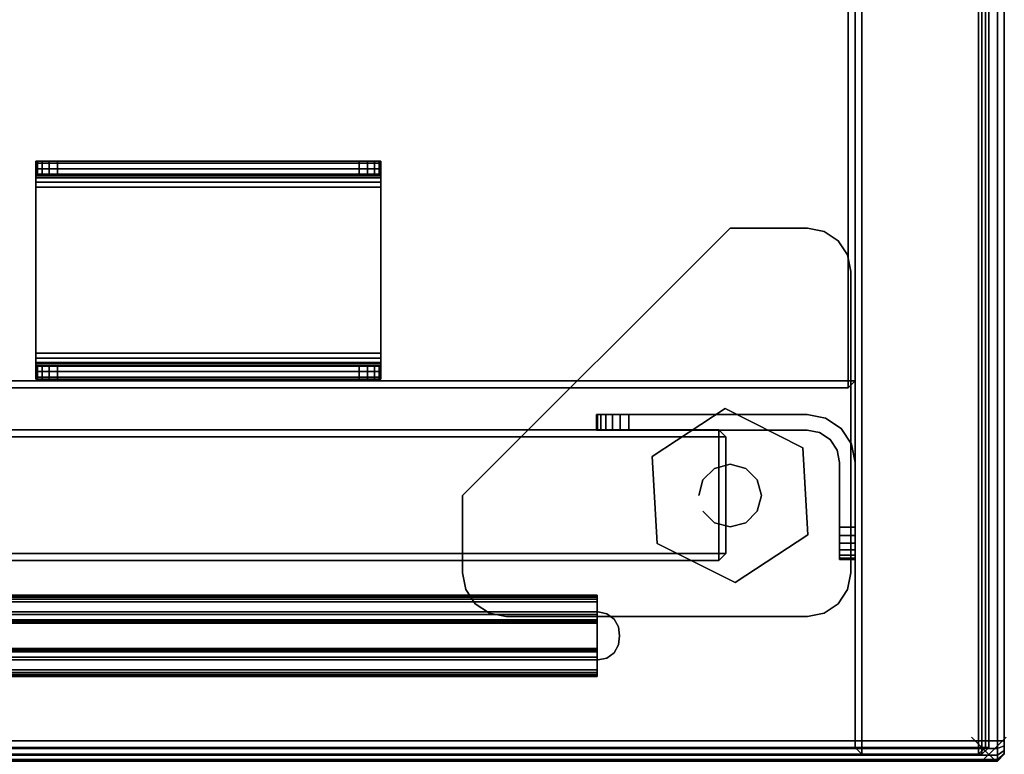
# Model space of a CAD drawing. Header units: inches. Extents: x -28 to 347, y 450 to 546.
# Tile 27 of 30: x 341.12 to 346.83, y 522.01 to 526.27. Entities that reach past the tile are written whole.
import ezdxf
from ezdxf.enums import TextEntityAlignment as Align

# ---------------------------------------------------------------- set-up
doc = ezdxf.new("R2010")
doc.units = ezdxf.units.IN
doc.header["$MEASUREMENT"] = 0
doc.header["$PDMODE"] = 3
doc.header["$PDSIZE"] = 0.1
for name, color, linetype in [('A-FURN-3-BE_HOLD-CRED-BOTTOM-WOOD-HORIZONTAL', 33, 'Continuous'), ('A-FURN-3-BE_HOLD-CRED-BOTTOM-WOOD-TRIM-HORIZONTAL', 37, 'Continuous'), ('A-FURN-3-BE_HOLD-CRED-BOTTOM-WOOD-TRIM-VERTICAL', 37, 'Continuous'), ('A-FURN-3-BE_HOLD-CRED-DOOR-HARDWARE', 8, 'Continuous'), ('A-FURN-3-BE_HOLD-CRED-DOOR-SLIDE', 253, 'Continuous'), ('A-FURN-3-BE_HOLD-CRED-DOOR-WOOD-TRIM-HORIZONTAL', 37, 'Continuous'), ('A-FURN-3-BE_HOLD-CRED-DOOR-WOOD-TRIM-VERTICAL', 37, 'Continuous'), ('A-FURN-3-BE_HOLD-CRED-DOOR-WOOD-VERTICAL', 33, 'Continuous'), ('A-FURN-3-BE_HOLD-CRED-SIDE-WOOD-TRIM-HORIZONTAL', 37, 'Continuous'), ('A-FURN-3-BE_HOLD-CRED-SIDE-WOOD-TRIM-VERTICAL', 37, 'Continuous'), ('A-FURN-3-BE_HOLD-CRED-SIDE-WOOD-VERTICAL', 33, 'Continuous'), ('A-FURN-3-BE_HOLD-CRED-SUPPORT-GLIDE-METAL', 251, 'Continuous'), ('A-FURN-3-BE_HOLD-CRED-SUPPORT-PLASTIC', 251, 'Continuous'), ('A-FURN-3-BE_HOLD-CRED-TOP-FALSE', 251, 'Continuous'), ('A-FURN-3-BE_HOLD-STOR-TOP-WOOD-HORIZONTAL', 33, 'Continuous'), ('A-FURN-3-BE_HOLD-STOR-TOP-WOOD-TRIM-HORIZONTAL', 37, 'Continuous'), ('A-FURN-3-BE_HOLD-STOR-TOP-WOOD-TRIM-VERTICAL', 37, 'Continuous'), ('A-FURN-3-NODE', 7, 'Continuous'), ('A-FURN-HAWORTH-ATT', 7, 'Continuous')]:
    doc.layers.add(name, color=color, linetype=linetype)

# ---------------------------------------------------------------- blocks, each defined once
blk = doc.blocks.new('BMBL-24A8-JYJYS-1HG-3D-3')
at = {"layer": 'A-FURN-3-BE_HOLD-STOR-TOP-WOOD-HORIZONTAL'}
for points in [[(0.04, -0.1181, 22.53), (0.04, -23.5619, 22.53), (107.93, -23.5619, 22.53), (107.93, -0.1181, 22.53)], [(107.93, -0.1181, 21.35), (107.93, -23.5619, 21.35), (0.04, -23.5619, 21.35), (0.04, -0.1181, 21.35)]]:
    blk.add_3dface(points, dxfattribs=at)
at = {"layer": 'A-FURN-3-BE_HOLD-STOR-TOP-WOOD-TRIM-VERTICAL'}
for points in [[(107.93, -23.5619, 22.53), (107.97, -23.5619, 22.49), (107.97, -0.1181, 22.49), (107.93, -0.1181, 22.53)], [(107.97, -23.5619, 21.39), (107.93, -23.5619, 21.35), (107.93, -0.1181, 21.35), (107.97, -0.1181, 21.39)]]:
    blk.add_3dface(points, dxfattribs=at)
at = {"layer": 'A-FURN-3-BE_HOLD-STOR-TOP-WOOD-TRIM-VERTICAL', "invisible_edges": 5}
blk.add_3dface([(107.97, -23.5619, 22.49), (107.97, -23.5619, 21.39), (107.97, -0.1181, 21.39), (107.97, -0.1181, 22.49)], dxfattribs=at)
at = {"layer": 'A-FURN-HAWORTH-ATT', "flags": 1}
for tag, p in [('HAWMC', (0, -0.0001)), ('HAWPN', (0, -0.1667)), ('HAWSN', (0, -0.3334))]:
    blk.add_attdef(tag, text='', height=0.1, dxfattribs=at).set_placement(p, align=Align.TOP_CENTER)
at = {"layer": 'A-FURN-3-BE_HOLD-STOR-TOP-WOOD-TRIM-HORIZONTAL'}
mesh = blk.add_polymesh((4, 10), dxfattribs=at)
for k, corner in enumerate([(0, -23.5619, 22.49), (0, -23.5918, 22.4841), (0, -23.6171, 22.4671), (0, -23.6341, 22.4418), (0, -23.64, 22.4119), (0, -23.64, 21.4681), (0, -23.6341, 21.4382), (0, -23.6171, 21.4129), (0, -23.5918, 21.3959), (0, -23.5619, 21.39), (0.04, -23.5619, 22.53), (0.04, -23.6071, 22.521), (0.04, -23.6454, 22.4954), (0.04, -23.671, 22.4571), (0.04, -23.68, 22.4119), (0.04, -23.68, 21.4681), (0.04, -23.671, 21.4229), (0.04, -23.6454, 21.3846), (0.04, -23.6071, 21.359), (0.04, -23.5619, 21.35), (107.93, -23.5619, 22.53), (107.93, -23.6071, 22.521), (107.93, -23.6454, 22.4954), (107.93, -23.671, 22.4571), (107.93, -23.68, 22.4119), (107.93, -23.68, 21.4681), (107.93, -23.671, 21.4229), (107.93, -23.6454, 21.3846), (107.93, -23.6071, 21.359), (107.93, -23.5619, 21.35), (107.97, -23.5619, 22.49), (107.97, -23.5918, 22.4841), (107.97, -23.6171, 22.4671), (107.97, -23.6341, 22.4418), (107.97, -23.64, 22.4119), (107.97, -23.64, 21.4681), (107.97, -23.6341, 21.4382), (107.97, -23.6171, 21.4129), (107.97, -23.5918, 21.3959), (107.97, -23.5619, 21.39)]):
    mesh.set_mesh_vertex(divmod(k, 10), corner)
blk = doc.blocks.new('BCSR-2436-TTNPGNSNYR-WITH-GLIDES-3D-3')
at = {"layer": 'A-FURN-3-BE_HOLD-CRED-BOTTOM-WOOD-HORIZONTAL'}
for points, invisible_edges in [([(35.92, -0.04, 1.34), (0.04, -0.04, 1.34), (2.2657, -22.8138, 1.3459), (33.6943, -22.8138, 1.3459)], 10), ([(35.92, -0.04, 0.59), (35.92, -23.6, 0.59), (0.04, -23.6, 0.59), (0.04, -0.04, 0.59)], 10), ([(35.92, -0.04, 1.34), (33.6943, -22.8138, 1.3459), (33.7454, -22.8248, 1.3459), (35.92, -0.04, 1.34)], 5), ([(35.92, -0.04, 1.34), (33.7454, -22.8248, 1.3459), (33.7876, -22.8557, 1.3459), (35.92, -0.04, 1.34)], 5), ([(35.92, -0.04, 1.34), (33.7876, -22.8557, 1.3459), (33.8135, -22.9013, 1.3459), (35.92, -23.6, 1.34)], 5), ([(35.92, -23.6, 1.34), (35.92, -23.6, 1.34), (33.8135, -22.9013, 1.3459), (33.8184, -22.9534, 1.3459)], 10), ([(35.92, -23.6, 1.34), (35.92, -23.6, 1.34), (33.8135, -23.0055, 1.3459), (33.7876, -23.051, 1.3459)], 10), ([(35.92, -23.6, 1.34), (35.92, -23.6, 1.34), (33.8184, -22.9534, 1.3459), (33.8135, -23.0055, 1.3459)], 10), ([(33.7876, -23.051, 1.3459), (33.7876, -23.051, 1.3459), (33.7454, -23.082, 1.3459), (35.92, -23.6, 1.34)], 12), ([(0.04, -23.6, 1.34), (35.92, -23.6, 1.34), (33.6943, -23.093, 1.3459), (2.2657, -23.093, 1.3459)], 10), ([(33.7454, -23.082, 1.3459), (33.7454, -23.082, 1.3459), (33.6943, -23.093, 1.3459), (35.92, -23.6, 1.34)], 12)]:
    blk.add_3dface(points, dxfattribs=dict(at, invisible_edges=invisible_edges))
at = {"layer": 'A-FURN-3-BE_HOLD-CRED-BOTTOM-WOOD-TRIM-HORIZONTAL'}
for points in [[(0.04, -23.64, 0.63), (0.04, -23.6, 0.59), (35.92, -23.6, 0.59), (35.92, -23.64, 0.63)], [(0.04, -23.6, 1.34), (0.04, -23.64, 1.3), (35.92, -23.64, 1.3), (35.92, -23.6, 1.34)], [(35.92, -23.64, 0.63), (35.92, -23.64, 1.3), (0.04, -23.64, 1.3), (0.04, -23.64, 0.63)]]:
    blk.add_3dface(points, dxfattribs=at)
at = {"layer": 'A-FURN-3-BE_HOLD-CRED-BOTTOM-WOOD-TRIM-VERTICAL'}
for points in [[(35.92, -23.6, 1.34), (35.96, -23.6, 1.3), (35.96, -0.04, 1.3), (35.92, -0.04, 1.34)], [(35.92, -0.04, 0.59), (35.96, -0.04, 0.63), (35.96, -23.6, 0.63), (35.92, -23.6, 0.59)], [(35.96, -0.04, 0.63), (35.96, -0.04, 1.3), (35.96, -23.6, 1.3), (35.96, -23.6, 0.63)], [(35.96, -23.6, 1.3), (35.92, -23.64, 1.3), (35.92, -23.64, 0.63), (35.96, -23.6, 0.63)], [(35.92, -23.6, 1.34), (35.92, -23.6, 1.34), (35.92, -23.64, 1.3), (35.96, -23.6, 1.3)], [(35.92, -23.64, 0.63), (35.92, -23.64, 0.63), (35.92, -23.6, 0.59), (35.96, -23.6, 0.63)]]:
    blk.add_3dface(points, dxfattribs=at)
at = {"layer": 'A-FURN-3-BE_HOLD-CRED-DOOR-HARDWARE'}
for points, invisible_edges in [([(32.4344, -20.202, 27.3068), (30.4344, -20.202, 27.3068), (30.4439, -20.202, 27.3546), (32.4249, -20.202, 27.3546)], 5), ([(30.4344, -20.202, 26.9562), (30.4344, -20.202, 27.3068), (32.4344, -20.202, 27.3068), (32.4344, -20.202, 26.9562)], 2), ([(30.4344, -20.2133, 26.899), (30.4344, -20.2824, 26.9276), (30.4344, -20.2767, 26.9562), (30.4344, -20.202, 26.9562)], 5), ([(30.4344, -20.2767, 27.3068), (30.4344, -20.202, 27.3068), (30.4344, -20.202, 26.9562), (30.4344, -20.2767, 26.9562)], 4), ([(30.471, -20.202, 27.3952), (32.3978, -20.202, 27.3952), (32.4249, -20.202, 27.3546), (30.4439, -20.202, 27.3546)], 5), ([(32.3978, -20.202, 27.3952), (30.471, -20.202, 27.3952), (30.5116, -20.202, 27.4223), (32.3572, -20.202, 27.4223)], 5), ([(30.5594, -20.202, 27.4318), (32.3094, -20.202, 27.4318), (32.3572, -20.202, 27.4223), (30.5116, -20.202, 27.4223)], 4), ([(32.4344, -20.2133, 26.899), (32.4344, -20.202, 26.9562), (32.4344, -20.2767, 26.9562), (32.4344, -20.2824, 26.9276)], 10), ([(32.4344, -20.2767, 27.3068), (32.4344, -20.2767, 26.9562), (32.4344, -20.202, 26.9562), (32.4344, -20.202, 27.3068)], 2), ([(30.4344, -20.2133, 26.899), (30.4344, -20.2457, 26.8506), (30.4344, -20.2986, 26.9034), (30.4344, -20.2824, 26.9276)], 10), ([(30.4344, -20.2457, 26.8506), (30.4344, -20.2942, 26.8182), (30.4344, -20.3228, 26.8872), (30.4344, -20.2986, 26.9034)], 10), ([(32.4344, -20.2133, 26.899), (32.4344, -20.2824, 26.9276), (32.4344, -20.2986, 26.9034), (32.4344, -20.2457, 26.8506)], 5), ([(32.4344, -20.2457, 26.8506), (32.4344, -20.2986, 26.9034), (32.4344, -20.3228, 26.8872), (32.4344, -20.2942, 26.8182)], 5), ([(32.4344, -20.2767, 27.3068), (32.4249, -20.2767, 27.3546), (30.4439, -20.2767, 27.3546), (30.4344, -20.2767, 27.3068)], 10), ([(32.4344, -20.2767, 26.9562), (32.4344, -20.2767, 27.3068), (30.4344, -20.2767, 27.3068), (30.4344, -20.2767, 26.9562)], 2), ([(30.4344, -20.2942, 26.8182), (30.4344, -20.3514, 26.8068), (30.4344, -20.3514, 26.8815), (30.4344, -20.3228, 26.8872)], 10), ([(30.471, -20.2767, 27.3952), (30.4439, -20.2767, 27.3546), (32.4249, -20.2767, 27.3546), (32.3978, -20.2767, 27.3952)], 10), ([(32.3978, -20.2767, 27.3952), (32.3572, -20.2767, 27.4223), (30.5116, -20.2767, 27.4223), (30.471, -20.2767, 27.3952)], 10), ([(30.5594, -20.2767, 27.4318), (30.5116, -20.2767, 27.4223), (32.3572, -20.2767, 27.4223), (32.3094, -20.2767, 27.4318)], 2), ([(32.4344, -20.2942, 26.8182), (32.4344, -20.3228, 26.8872), (32.4344, -20.3514, 26.8815), (32.4344, -20.3514, 26.8068)], 5), ([(30.4344, -20.3514, 26.8815), (30.4344, -20.3514, 26.8068), (30.4344, -21.3148, 26.8068), (30.4344, -21.3148, 26.8815)], 5), ([(32.4344, -20.3514, 26.8815), (32.4344, -21.3148, 26.8815), (32.4344, -21.3148, 26.8068), (32.4344, -20.3514, 26.8068)], 10), ([(30.4344, -21.3719, 26.8701), (30.4344, -21.3148, 26.8815), (30.4344, -21.3148, 26.8068), (30.4344, -21.3434, 26.8011)], 10), ([(30.4344, -21.4204, 26.8377), (30.4344, -21.3719, 26.8701), (30.4344, -21.3434, 26.8011), (30.4344, -21.3676, 26.7849)], 10), ([(32.4344, -21.3719, 26.8701), (32.4344, -21.3434, 26.8011), (32.4344, -21.3148, 26.8068), (32.4344, -21.3148, 26.8815)], 5), ([(32.4344, -21.4204, 26.8377), (32.4344, -21.3676, 26.7849), (32.4344, -21.3434, 26.8011), (32.4344, -21.3719, 26.8701)], 5), ([(30.4344, -21.4528, 26.7893), (30.4344, -21.4204, 26.8377), (30.4344, -21.3676, 26.7849), (30.4344, -21.3838, 26.7607)], 10), ([(30.4344, -21.4528, 26.7893), (30.4344, -21.3838, 26.7607), (30.4344, -21.3895, 26.7321), (30.4344, -21.4642, 26.7321)], 5), ([(30.4344, -21.3895, 25.9318), (32.4344, -21.3895, 25.9318), (32.4249, -21.3895, 25.884), (30.4439, -21.3895, 25.884)], 5), ([(30.4344, -21.3895, 26.7321), (32.4344, -21.3895, 26.7321), (32.4344, -21.3895, 25.9318), (30.4344, -21.3895, 25.9318)], 4), ([(30.4344, -21.4642, 26.7321), (30.4344, -21.3895, 26.7321), (30.4344, -21.3895, 25.9318), (30.4344, -21.4642, 25.9318)], 1), ([(32.3978, -21.3895, 25.8434), (30.471, -21.3895, 25.8434), (30.4439, -21.3895, 25.884), (32.4249, -21.3895, 25.884)], 5), ([(30.471, -21.3895, 25.8434), (32.3978, -21.3895, 25.8434), (32.3572, -21.3895, 25.8163), (30.5116, -21.3895, 25.8163)], 5), ([(32.3094, -21.3895, 25.8068), (30.5594, -21.3895, 25.8068), (30.5116, -21.3895, 25.8163), (32.3572, -21.3895, 25.8163)], 4), ([(32.4344, -21.4528, 26.7893), (32.4344, -21.3838, 26.7607), (32.4344, -21.3676, 26.7849), (32.4344, -21.4204, 26.8377)], 5), ([(32.4344, -21.4528, 26.7893), (32.4344, -21.4642, 26.7321), (32.4344, -21.3895, 26.7321), (32.4344, -21.3838, 26.7607)], 10), ([(32.4344, -21.4642, 26.7321), (32.4344, -21.4642, 25.9318), (32.4344, -21.3895, 25.9318), (32.4344, -21.3895, 26.7321)], 8), ([(32.4344, -21.4642, 25.9318), (32.4344, -21.4642, 26.7321), (30.4344, -21.4642, 26.7321), (30.4344, -21.4642, 25.9318)], 8), ([(30.4344, -21.4642, 25.9318), (30.4439, -21.4642, 25.884), (32.4249, -21.4642, 25.884), (32.4344, -21.4642, 25.9318)], 10), ([(32.3978, -21.4642, 25.8434), (32.4249, -21.4642, 25.884), (30.4439, -21.4642, 25.884), (30.471, -21.4642, 25.8434)], 10), ([(30.471, -21.4642, 25.8434), (30.5116, -21.4642, 25.8163), (32.3572, -21.4642, 25.8163), (32.3978, -21.4642, 25.8434)], 10), ([(32.3094, -21.4642, 25.8068), (32.3572, -21.4642, 25.8163), (30.5116, -21.4642, 25.8163), (30.5594, -21.4642, 25.8068)], 2), ([(34.9069, -21.67, 27.645), (33.6844, -21.67, 27.4575), (33.6844, -21.76, 27.4575), (34.9069, -21.76, 27.645)], 13), ([(34.9069, -21.67, 1.5501), (33.6844, -21.67, 1.7376), (33.6844, -21.67, 27.4575), (34.9069, -21.67, 27.645)], 5), ([(34.9069, -21.67, 27.645), (33.6844, -21.67, 27.4575), (33.6908, -21.67, 27.5061), (33.7095, -21.67, 27.5513)], 9), ([(34.9069, -21.76, 1.5501), (33.6844, -21.76, 1.7376), (33.6844, -21.67, 1.7376), (34.9069, -21.67, 1.5501)], 13), ([(33.7095, -21.67, 1.6439), (33.6908, -21.67, 1.6891), (33.6844, -21.67, 1.7376), (34.9069, -21.67, 1.5501)], 12), ([(34.9069, -21.67, 27.645), (33.7782, -21.67, 27.6199), (33.7393, -21.67, 27.5901), (33.7095, -21.67, 27.5513)], 9), ([(33.7095, -21.67, 1.6439), (33.7393, -21.67, 1.605), (33.7782, -21.67, 1.5752), (34.9069, -21.67, 1.5501)], 12), ([(34.9069, -21.67, 27.645), (33.7782, -21.67, 27.6199), (33.8234, -21.67, 27.6387), (33.8719, -21.67, 27.645)], 1), ([(33.8719, -21.67, 1.5501), (33.8234, -21.67, 1.5565), (33.7782, -21.67, 1.5752), (34.9069, -21.67, 1.5501)], 4), ([(34.9069, -21.76, 27.645), (34.9069, -21.67, 27.645), (33.8719, -21.67, 27.645), (33.8719, -21.76, 27.645)], 1), ([(34.9069, -21.76, 1.5501), (33.8719, -21.76, 1.5501), (33.8719, -21.67, 1.5501), (34.9069, -21.67, 1.5501)], 8), ([(34.9787, -21.7743, 27.645), (35.0131, -21.6911, 27.645), (34.9069, -21.67, 27.645), (34.9069, -21.76, 27.645)], 5), ([(34.9069, -21.76, 1.5501), (34.9069, -21.67, 1.5501), (35.0131, -21.6911, 1.5501), (34.9787, -21.7743, 1.5501)], 5), ([(35.0395, -21.8149, 27.645), (35.1031, -21.7513, 27.645), (35.0131, -21.6911, 27.645), (34.9787, -21.7743, 27.645)], 5), ([(34.9787, -21.7743, 1.5501), (35.0131, -21.6911, 1.5501), (35.1031, -21.7513, 1.5501), (35.0395, -21.8149, 1.5501)], 5), ([(35.0801, -21.8757, 27.645), (35.1633, -21.8413, 27.645), (35.1031, -21.7513, 27.645), (35.0395, -21.8149, 27.645)], 5), ([(35.0395, -21.8149, 1.5501), (35.1031, -21.7513, 1.5501), (35.1633, -21.8413, 1.5501), (35.0801, -21.8757, 1.5501)], 5), ([(34.9069, -21.76, 27.645), (33.7095, -21.76, 27.5513), (33.6908, -21.76, 27.5061), (33.6844, -21.76, 27.4575)], 9), ([(34.9069, -21.76, 27.645), (33.6844, -21.76, 27.4575), (33.6844, -21.76, 1.7376), (34.9069, -21.76, 1.5501)], 5), ([(33.6844, -21.76, 1.7376), (33.6908, -21.76, 1.6891), (33.7095, -21.76, 1.6439), (34.9069, -21.76, 1.5501)], 12), ([(34.9069, -21.76, 27.645), (33.7782, -21.76, 27.6199), (33.7393, -21.76, 27.5901), (33.7095, -21.76, 27.5513)], 9), ([(33.7095, -21.76, 1.6439), (33.7393, -21.76, 1.605), (33.7782, -21.76, 1.5752), (34.9069, -21.76, 1.5501)], 12), ([(34.9069, -21.76, 27.645), (33.8719, -21.76, 27.645), (33.8234, -21.76, 27.6387), (33.7782, -21.76, 27.6199)], 8), ([(33.7782, -21.76, 1.5752), (33.8234, -21.76, 1.5565), (33.8719, -21.76, 1.5501), (34.9069, -21.76, 1.5501)], 8), ([(35.0944, -21.9475, 27.645), (35.1844, -21.9475, 27.645), (35.1633, -21.8413, 27.645), (35.0801, -21.8757, 27.645)], 5), ([(35.0801, -21.8757, 1.5501), (35.1633, -21.8413, 1.5501), (35.1844, -21.9475, 1.5501), (35.0944, -21.9475, 1.5501)], 5), ([(35.0944, -22.51, 27.4575), (35.1844, -22.51, 27.4575), (35.1844, -21.9475, 27.645), (35.0944, -21.9475, 27.645)], 14), ([(35.0944, -21.9475, 1.5501), (35.0944, -22.51, 1.7376), (35.0944, -22.51, 27.4575), (35.0944, -21.9475, 27.645)], 5), ([(35.0944, -22.51, 27.4575), (35.0944, -22.5036, 27.5061), (35.0944, -22.4849, 27.5513), (35.0944, -21.9475, 27.645)], 12), ([(35.0944, -22.4849, 27.5513), (35.0944, -22.4551, 27.5901), (35.0944, -22.4162, 27.6199), (35.0944, -21.9475, 27.645)], 12), ([(35.0944, -22.4162, 27.6199), (35.0944, -22.371, 27.6387), (35.0944, -22.3225, 27.645), (35.0944, -21.9475, 27.645)], 8), ([(35.0944, -21.9475, 1.5501), (35.1844, -21.9475, 1.5501), (35.1844, -22.51, 1.7376), (35.0944, -22.51, 1.7376)], 11), ([(35.0944, -21.9475, 1.5501), (35.0944, -22.4849, 1.6439), (35.0944, -22.5036, 1.6891), (35.0944, -22.51, 1.7376)], 9), ([(35.0944, -21.9475, 1.5501), (35.0944, -22.4162, 1.5752), (35.0944, -22.4551, 1.605), (35.0944, -22.4849, 1.6439)], 9), ([(35.0944, -21.9475, 1.5501), (35.0944, -22.3225, 1.5501), (35.0944, -22.371, 1.5565), (35.0944, -22.4162, 1.5752)], 8), ([(35.0944, -21.9475, 27.645), (35.0944, -22.3225, 27.645), (35.1844, -22.3225, 27.645), (35.1844, -21.9475, 27.645)], 8), ([(35.0944, -22.3225, 1.5501), (35.0944, -21.9475, 1.5501), (35.1844, -21.9475, 1.5501), (35.1844, -22.3225, 1.5501)], 2), ([(35.1844, -21.9475, 27.645), (35.1844, -22.51, 27.4575), (35.1844, -22.51, 1.7376), (35.1844, -21.9475, 1.5501)], 5), ([(35.1844, -22.51, 27.4575), (35.1844, -21.9475, 27.645), (35.1844, -22.4849, 27.5513), (35.1844, -22.5036, 27.5061)], 3), ([(35.1844, -22.4849, 27.5513), (35.1844, -21.9475, 27.645), (35.1844, -22.4162, 27.6199), (35.1844, -22.4551, 27.5901)], 3), ([(35.1844, -22.4162, 27.6199), (35.1844, -21.9475, 27.645), (35.1844, -22.3225, 27.645), (35.1844, -22.371, 27.6387)], 1), ([(35.1844, -22.5036, 1.6891), (35.1844, -22.4849, 1.6439), (35.1844, -21.9475, 1.5501), (35.1844, -22.51, 1.7376)], 6), ([(35.1844, -22.4551, 1.605), (35.1844, -22.4162, 1.5752), (35.1844, -21.9475, 1.5501), (35.1844, -22.4849, 1.6439)], 6), ([(35.1844, -22.371, 1.5565), (35.1844, -22.3225, 1.5501), (35.1844, -21.9475, 1.5501), (35.1844, -22.4162, 1.5752)], 4)]:
    blk.add_3dface(points, dxfattribs=dict(at, invisible_edges=invisible_edges))
at = {"layer": 'A-FURN-3-BE_HOLD-CRED-DOOR-SLIDE'}
for points, invisible_edges in [([(33.6897, -22.7172, 1.3586), (33.6897, -22.8806, 1.3586), (33.6897, -22.8294, 1.3389), (33.6897, -22.7172, 1.3389)], 3), ([(33.6897, -22.7202, 1.3736), (33.6897, -22.8806, 1.3782), (33.6897, -22.8806, 1.3586), (33.6897, -22.7172, 1.3586)], 5), ([(33.6897, -22.7202, 1.3736), (33.6897, -22.7287, 1.3864), (33.6897, -22.8779, 1.3881), (33.6897, -22.8806, 1.3782)], 10), ([(33.6897, -22.7287, 1.3864), (33.6897, -22.7415, 1.3949), (33.6897, -22.8707, 1.3953), (33.6897, -22.8779, 1.3881)], 10), ([(33.6897, -22.7415, 1.3949), (33.6897, -22.7565, 1.3979), (33.6897, -22.8609, 1.3979), (33.6897, -22.8707, 1.3953)], 8), ([(33.6897, -22.8294, 1.142), (33.6897, -22.8609, 1.1735), (33.6897, -23.0459, 1.1735), (33.6897, -23.0774, 1.142)], 5), ([(33.6897, -22.8609, 1.3389), (33.6897, -22.8294, 1.3389), (33.6897, -22.8294, 1.3389), (33.6897, -22.8806, 1.3586)], 5), ([(33.6897, -22.8609, 1.1735), (33.6897, -22.8294, 1.142), (33.6897, -22.8294, 1.3389), (33.6897, -22.8609, 1.3389)], 5), ([(33.6897, -23.0262, 1.3586), (33.6897, -23.1896, 1.3586), (33.6897, -23.1896, 1.3389), (33.6897, -23.0774, 1.3389)], 9), ([(33.6897, -23.0774, 1.3389), (33.6897, -23.0459, 1.3389), (33.6897, -23.0262, 1.3586), (33.6897, -23.0774, 1.3389)], 5), ([(33.6897, -23.0262, 1.3782), (33.6897, -23.1866, 1.3736), (33.6897, -23.1896, 1.3586), (33.6897, -23.0262, 1.3586)], 5), ([(33.6897, -23.0262, 1.3782), (33.6897, -23.0289, 1.3881), (33.6897, -23.1781, 1.3864), (33.6897, -23.1866, 1.3736)], 10), ([(33.6897, -23.0289, 1.3881), (33.6897, -23.0361, 1.3953), (33.6897, -23.1653, 1.3949), (33.6897, -23.1781, 1.3864)], 10), ([(33.6897, -23.0361, 1.3953), (33.6897, -23.0459, 1.3979), (33.6897, -23.1502, 1.3979), (33.6897, -23.1653, 1.3949)], 8), ([(33.6897, -23.0459, 1.3389), (33.6897, -23.0774, 1.3389), (33.6897, -23.0774, 1.142), (33.6897, -23.0459, 1.1735)], 5)]:
    blk.add_3dface(points, dxfattribs=dict(at, invisible_edges=invisible_edges))
at = {"layer": 'A-FURN-3-BE_HOLD-CRED-DOOR-WOOD-TRIM-HORIZONTAL'}
for points in [[(34.3944, -21.7596, 1.5906), (34.3944, -21.7996, 1.5506), (17.6447, -21.7996, 1.5506), (17.6447, -21.7596, 1.5906)], [(34.3944, -21.7996, 1.5506), (34.3944, -22.4755, 1.5506), (17.6447, -22.4755, 1.5506), (17.6447, -21.7996, 1.5506)], [(34.3944, -22.4755, 27.5733), (34.3944, -21.7996, 27.5733), (17.6447, -21.7996, 27.5733), (17.6447, -22.4755, 27.5733)], [(17.6447, -22.5155, 1.5906), (17.6447, -22.4755, 1.5506), (34.3944, -22.4755, 1.5506), (34.3944, -22.5155, 1.5906)], [(34.3944, -22.5155, 27.5333), (34.3944, -22.4755, 27.5733), (17.6447, -22.4755, 27.5733), (17.6447, -22.5155, 27.5333)]]:
    blk.add_3dface(points, dxfattribs=at)
at = {"layer": 'A-FURN-3-BE_HOLD-CRED-DOOR-WOOD-TRIM-VERTICAL'}
for points in [[(34.3944, -21.7996, 27.5733), (34.3944, -21.7596, 27.5333), (17.6447, -21.7596, 27.5333), (17.6447, -21.7996, 27.5733)], [(34.4344, -21.7996, 27.5333), (34.4344, -21.7996, 27.5333), (34.3944, -21.7596, 27.5333), (34.3944, -21.7996, 27.5733)], [(34.3944, -21.7596, 1.5906), (34.3944, -21.7596, 1.5906), (34.4344, -21.7996, 1.5906), (34.3944, -21.7996, 1.5506)], [(34.4344, -21.7996, 1.5906), (34.3944, -21.7596, 1.5906), (34.3944, -21.7596, 27.5333), (34.4344, -21.7996, 27.5333)], [(34.3944, -22.4755, 27.5733), (34.4344, -22.4755, 27.5333), (34.4344, -21.7996, 27.5333), (34.3944, -21.7996, 27.5733)], [(34.3944, -21.7996, 1.5506), (34.4344, -21.7996, 1.5906), (34.4344, -22.4755, 1.5906), (34.3944, -22.4755, 1.5506)], [(34.4344, -21.7996, 27.5333), (34.4344, -22.4755, 27.5333), (34.4344, -22.4755, 1.5906), (34.4344, -21.7996, 1.5906)], [(34.3944, -22.5155, 27.5333), (34.3944, -22.5155, 27.5333), (34.4344, -22.4755, 27.5333), (34.3944, -22.4755, 27.5733)], [(34.4344, -22.4755, 1.5906), (34.4344, -22.4755, 1.5906), (34.3944, -22.5155, 1.5906), (34.3944, -22.4755, 1.5506)], [(34.3944, -22.5155, 1.5906), (34.4344, -22.4755, 1.5906), (34.4344, -22.4755, 27.5333), (34.3944, -22.5155, 27.5333)]]:
    blk.add_3dface(points, dxfattribs=at)
at = {"layer": 'A-FURN-3-BE_HOLD-CRED-DOOR-WOOD-VERTICAL'}
for points, invisible_edges in [([(17.6447, -21.7596, 1.5906), (17.6447, -21.7596, 27.5333), (34.3944, -21.7596, 27.5333), (34.3944, -21.7596, 1.5906)], 4), ([(17.6447, -22.5155, 1.5906), (34.3944, -22.5155, 1.5906), (34.3944, -22.5155, 27.5333), (17.6447, -22.5155, 27.5333)], 2)]:
    blk.add_3dface(points, dxfattribs=dict(at, invisible_edges=invisible_edges))
at = {"layer": 'A-FURN-3-BE_HOLD-CRED-SIDE-WOOD-TRIM-HORIZONTAL'}
for points in [[(35.1844, -0.7959, 1.38), (35.2244, -0.7959, 1.34), (35.2244, -23.6, 1.34), (35.1844, -23.6, 1.38)], [(35.1844, -23.6, 27.925), (35.2244, -23.6, 27.965), (35.2244, -0.7959, 27.965), (35.1844, -0.7959, 27.925)], [(35.2244, -23.6, 27.965), (35.9003, -23.6, 27.965), (35.9003, -0.7959, 27.965), (35.2244, -0.7959, 27.965)], [(35.9403, -23.6, 1.38), (35.9003, -23.6, 1.34), (35.9003, -0.7959, 1.34), (35.9403, -0.7959, 1.38)], [(35.9403, -0.7959, 27.925), (35.9003, -0.7959, 27.965), (35.9003, -23.6, 27.965), (35.9403, -23.6, 27.925)]]:
    blk.add_3dface(points, dxfattribs=at)
at = {"layer": 'A-FURN-3-BE_HOLD-CRED-SIDE-WOOD-TRIM-VERTICAL'}
for points in [[(35.2244, -23.64, 1.38), (35.2244, -23.64, 1.38), (35.1844, -23.6, 1.38), (35.2244, -23.6, 1.34)], [(35.1844, -23.6, 27.925), (35.1844, -23.6, 27.925), (35.2244, -23.64, 27.925), (35.2244, -23.6, 27.965)], [(35.2244, -23.64, 27.925), (35.1844, -23.6, 27.925), (35.1844, -23.6, 1.38), (35.2244, -23.64, 1.38)], [(35.2244, -23.6, 1.34), (35.2244, -23.64, 1.38), (35.1844, -23.6, 1.38)], [(35.9003, -23.6, 1.34), (35.9003, -23.64, 1.38), (35.2244, -23.64, 1.38), (35.2244, -23.6, 1.34)], [(35.2244, -23.6, 27.965), (35.2244, -23.64, 27.925), (35.9003, -23.64, 27.925), (35.9003, -23.6, 27.965)], [(35.9003, -23.6, 1.34), (35.9003, -23.64, 1.38), (35.2244, -23.64, 1.38), (35.2244, -23.6, 1.34)], [(35.9403, -23.6, 1.38), (35.9403, -23.6, 1.38), (35.9003, -23.64, 1.38), (35.9003, -23.6, 1.34)], [(35.9003, -23.64, 27.925), (35.9003, -23.64, 27.925), (35.9403, -23.6, 27.925), (35.9003, -23.6, 27.965)], [(35.9403, -23.6, 27.925), (35.9003, -23.64, 27.925), (35.9003, -23.64, 1.38), (35.9403, -23.6, 1.38)], [(35.9003, -23.6, 1.34), (35.9403, -23.6, 1.38), (35.9003, -23.64, 1.38)], [(35.2244, -23.64, 1.38), (35.9003, -23.64, 1.38), (35.9003, -23.64, 27.925), (35.2244, -23.64, 27.925)]]:
    blk.add_3dface(points, dxfattribs=at)
at = {"layer": 'A-FURN-3-BE_HOLD-CRED-SIDE-WOOD-VERTICAL'}
for points, invisible_edges in [([(35.1844, -23.6, 1.38), (35.1844, -23.6, 27.925), (35.1844, -0.7959, 27.925), (35.1844, -0.7959, 1.38)], 4), ([(35.9403, -23.6, 1.38), (35.9403, -0.7959, 1.38), (35.9403, -0.7959, 27.925), (35.9403, -23.6, 27.925)], 2)]:
    blk.add_3dface(points, dxfattribs=dict(at, invisible_edges=invisible_edges))
at = {"layer": 'A-FURN-3-BE_HOLD-CRED-SUPPORT-GLIDE-METAL'}
for points in [[(34.4311, -21.6355, 0.2309), (34.4311, -21.6355), (34.0087, -21.9128), (34.0087, -21.9128, 0.2309)], [(34.8824, -21.8628, 0.2309), (34.8824, -21.8628), (34.4311, -21.6355), (34.4311, -21.6355, 0.2309)], [(34.9113, -22.3672, 0.2309), (34.9113, -22.3672), (34.8824, -21.8628), (34.8824, -21.8628, 0.2309)], [(34.0087, -21.9128, 0.2309), (34.0087, -21.9128), (34.0376, -22.4172), (34.0376, -22.4172, 0.2309)], [(34.4889, -22.6445, 0.2309), (34.4889, -22.6445), (34.9113, -22.3672), (34.9113, -22.3672, 0.2309)], [(34.0376, -22.4172, 0.2309), (34.0376, -22.4172), (34.4889, -22.6445), (34.4889, -22.6445, 0.2309)]]:
    blk.add_3dface(points, dxfattribs=at)
for points, invisible_edges in [([(34.4311, -21.6355, 0.2309), (34.0087, -21.9128, 0.2309), (34.0376, -22.4172, 0.2309), (34.8824, -21.8628, 0.2309)], 4), ([(34.8824, -21.8628), (34.0376, -22.4172), (34.0087, -21.9128), (34.4311, -21.6355)], 1), ([(34.8824, -21.8628, 0.2309), (34.0376, -22.4172, 0.2309), (34.4889, -22.6445, 0.2309), (34.9113, -22.3672, 0.2309)], 1), ([(34.9113, -22.3672), (34.4889, -22.6445), (34.0376, -22.4172), (34.8824, -21.8628)], 4)]:
    blk.add_3dface(points, dxfattribs=dict(at, invisible_edges=invisible_edges))
at = {"layer": 'A-FURN-3-BE_HOLD-CRED-SUPPORT-PLASTIC'}
blk.add_3dface([(34.46, -20.5888, 0.5904), (34.46, -20.5888, 0.2309), (32.9088, -22.14, 0.2309), (32.9088, -22.14, 0.5904)], dxfattribs=at)
for points, invisible_edges in [([(32.9088, -22.5888, 0.2309), (32.9088, -22.14, 0.2309), (34.46, -20.5888, 0.2309), (34.9088, -20.5888, 0.2309)], 8), ([(34.9088, -20.5888, 0.2309), (35.0052, -20.608, 0.2309), (32.928, -22.6852, 0.2309), (32.9088, -22.5888, 0.2309)], 10), ([(32.9826, -22.767, 0.2309), (32.928, -22.6852, 0.2309), (35.0052, -20.608, 0.2309), (35.087, -20.6626, 0.2309)], 10), ([(35.087, -20.6626, 0.2309), (35.1416, -20.7444, 0.2309), (33.0644, -22.8216, 0.2309), (32.9826, -22.767, 0.2309)], 10), ([(33.1608, -22.8408, 0.2309), (33.0644, -22.8216, 0.2309), (35.1416, -20.7444, 0.2309), (35.1608, -20.8408, 0.2309)], 10), ([(35.1608, -20.8408, 0.2309), (35.1608, -22.5888, 0.2309), (34.9088, -22.8408, 0.2309), (33.1608, -22.8408, 0.2309)], 10), ([(35.0052, -22.8216, 0.2309), (34.9088, -22.8408, 0.2309), (35.1608, -22.5888, 0.2309), (35.1416, -22.6852, 0.2309)], 10), ([(35.1416, -22.6852, 0.2309), (35.1416, -22.6852, 0.2309), (35.087, -22.767, 0.2309), (35.0052, -22.8216, 0.2309)], 8)]:
    blk.add_3dface(points, dxfattribs=dict(at, invisible_edges=invisible_edges))
at = {"layer": 'A-FURN-3-BE_HOLD-CRED-TOP-FALSE', "invisible_edges": 5}
for points in [[(35.1444, -0.7959, 27.9506), (0.8156, -0.7959, 27.9506), (0.8156, -21.475, 27.9506), (35.1444, -21.475, 27.9506)], [(35.1444, -21.475, 27.1946), (0.8156, -21.475, 27.1946), (0.8156, -0.7959, 27.1946), (35.1444, -0.7959, 27.1946)]]:
    blk.add_3dface(points, dxfattribs=at)
at = {"layer": 'A-FURN-3-BE_HOLD-CRED-TOP-FALSE'}
for points in [[(35.1444, -21.475, 27.9506), (35.1844, -21.475, 27.9106), (35.1844, -0.7959, 27.9106), (35.1444, -0.7959, 27.9506)], [(35.1444, -0.7959, 27.1946), (35.1844, -0.7959, 27.2346), (35.1844, -21.475, 27.2346), (35.1444, -21.475, 27.1946)], [(35.1444, -21.475, 27.9506), (35.1444, -21.475, 27.1946), (35.1444, -0.7959, 27.1946), (35.1444, -0.7959, 27.9506)], [(0.8156, -21.515, 27.2346), (0.8156, -21.475, 27.1946), (35.1444, -21.475, 27.1946), (35.1444, -21.515, 27.2346)], [(0.8156, -21.475, 27.9506), (0.8156, -21.515, 27.9106), (35.1444, -21.515, 27.9106), (35.1444, -21.475, 27.9506)], [(35.1444, -21.515, 27.2346), (35.1444, -21.515, 27.9106), (0.8156, -21.515, 27.9106), (0.8156, -21.515, 27.2346)], [(35.1844, -21.475, 27.9106), (35.1444, -21.515, 27.9106), (35.1444, -21.515, 27.2346), (35.1844, -21.475, 27.2346)], [(35.1444, -21.475, 27.9506), (35.1444, -21.475, 27.9506), (35.1444, -21.515, 27.9106), (35.1844, -21.475, 27.9106)], [(35.1444, -21.515, 27.2346), (35.1444, -21.515, 27.2346), (35.1444, -21.475, 27.1946), (35.1844, -21.475, 27.2346)]]:
    blk.add_3dface(points, dxfattribs=at)
at = {"layer": 'A-FURN-3-NODE'}
blk.add_point((35.96, -23.64), dxfattribs=at)
at = {"layer": 'A-FURN-HAWORTH-ATT', "flags": 1}
for tag, p in [('HAWMC', (0, 0)), ('HAWPN', (0, -0.1667)), ('HAWSN', (0, -0.3333))]:
    blk.add_attdef(tag, text='', height=0.1, dxfattribs=at).set_placement(p, align=Align.TOP_CENTER)
at = {"layer": 'A-FURN-3-BE_HOLD-CRED-BOTTOM-WOOD-HORIZONTAL'}
mesh = blk.add_polymesh((2, 19), dxfattribs=at)
for k, corner in enumerate([(2.2657, -22.8138, 0.9709), (33.6943, -22.8138, 0.9709), (33.7454, -22.8248, 0.9709), (33.7876, -22.8557, 0.9709), (33.8135, -22.9013, 0.9709), (33.8184, -22.9534, 0.9709), (33.8135, -23.0055, 0.9709), (33.7876, -23.051, 0.9709), (33.7454, -23.082, 0.9709), (33.6943, -23.093, 0.9709), (2.2657, -23.093, 0.9709), (2.2146, -23.082, 0.9709), (2.1724, -23.051, 0.9709), (2.1465, -23.0055, 0.9709), (2.1416, -22.9534, 0.9709), (2.1465, -22.9013, 0.9709), (2.1724, -22.8557, 0.9709), (2.2146, -22.8248, 0.9709), (2.2657, -22.8138, 0.9709), (2.2657, -22.8138, 1.3459), (33.6943, -22.8138, 1.3459), (33.7454, -22.8248, 1.3459), (33.7876, -22.8557, 1.3459), (33.8135, -22.9013, 1.3459), (33.8184, -22.9534, 1.3459), (33.8135, -23.0055, 1.3459), (33.7876, -23.051, 1.3459), (33.7454, -23.082, 1.3459), (33.6943, -23.093, 1.3459), (2.2657, -23.093, 1.3459), (2.2146, -23.082, 1.3459), (2.1724, -23.051, 1.3459), (2.1465, -23.0055, 1.3459), (2.1416, -22.9534, 1.3459), (2.1465, -22.9013, 1.3459), (2.1724, -22.8557, 1.3459), (2.2146, -22.8248, 1.3459), (2.2657, -22.8138, 1.3459)]):
    mesh.set_mesh_vertex(divmod(k, 19), corner)
at = {"layer": 'A-FURN-3-BE_HOLD-CRED-DOOR-HARDWARE'}
mesh = blk.add_polymesh((2, 10), dxfattribs=at)
for k, corner in enumerate([(30.4344, -20.202, 27.3068), (30.4439, -20.202, 27.3546), (30.471, -20.202, 27.3952), (30.5116, -20.202, 27.4223), (30.5594, -20.202, 27.4318), (32.3094, -20.202, 27.4318), (32.3572, -20.202, 27.4223), (32.3978, -20.202, 27.3952), (32.4249, -20.202, 27.3546), (32.4344, -20.202, 27.3068), (30.4344, -20.2767, 27.3068), (30.4439, -20.2767, 27.3546), (30.471, -20.2767, 27.3952), (30.5116, -20.2767, 27.4223), (30.5594, -20.2767, 27.4318), (32.3094, -20.2767, 27.4318), (32.3572, -20.2767, 27.4223), (32.3978, -20.2767, 27.3952), (32.4249, -20.2767, 27.3546), (32.4344, -20.2767, 27.3068)]):
    mesh.set_mesh_vertex(divmod(k, 10), corner)
mesh = blk.add_polymesh((2, 10), dxfattribs=at)
for k, corner in enumerate([(30.4344, -21.3895, 26.7321), (30.4344, -21.3838, 26.7607), (30.4344, -21.3676, 26.7849), (30.4344, -21.3434, 26.8011), (30.4344, -21.3148, 26.8068), (30.4344, -20.3514, 26.8068), (30.4344, -20.2942, 26.8182), (30.4344, -20.2457, 26.8506), (30.4344, -20.2133, 26.899), (30.4344, -20.202, 26.9562), (32.4344, -21.3895, 26.7321), (32.4344, -21.3838, 26.7607), (32.4344, -21.3676, 26.7849), (32.4344, -21.3434, 26.8011), (32.4344, -21.3148, 26.8068), (32.4344, -20.3514, 26.8068), (32.4344, -20.2942, 26.8182), (32.4344, -20.2457, 26.8506), (32.4344, -20.2133, 26.899), (32.4344, -20.202, 26.9562)]):
    mesh.set_mesh_vertex(divmod(k, 10), corner)
mesh = blk.add_polymesh((2, 10), dxfattribs=at)
for k, corner in enumerate([(32.4344, -21.4642, 26.7321), (32.4344, -21.4528, 26.7893), (32.4344, -21.4204, 26.8377), (32.4344, -21.3719, 26.8701), (32.4344, -21.3148, 26.8815), (32.4344, -20.3514, 26.8815), (32.4344, -20.3228, 26.8872), (32.4344, -20.2986, 26.9034), (32.4344, -20.2824, 26.9276), (32.4344, -20.2767, 26.9562), (30.4344, -21.4642, 26.7321), (30.4344, -21.4528, 26.7893), (30.4344, -21.4204, 26.8377), (30.4344, -21.3719, 26.8701), (30.4344, -21.3148, 26.8815), (30.4344, -20.3514, 26.8815), (30.4344, -20.3228, 26.8872), (30.4344, -20.2986, 26.9034), (30.4344, -20.2824, 26.9276), (30.4344, -20.2767, 26.9562)]):
    mesh.set_mesh_vertex(divmod(k, 10), corner)
mesh = blk.add_polymesh((2, 10), dxfattribs=at)
for k, corner in enumerate([(32.4344, -21.3895, 25.9318), (32.4249, -21.3895, 25.884), (32.3978, -21.3895, 25.8434), (32.3572, -21.3895, 25.8163), (32.3094, -21.3895, 25.8068), (30.5594, -21.3895, 25.8068), (30.5116, -21.3895, 25.8163), (30.471, -21.3895, 25.8434), (30.4439, -21.3895, 25.884), (30.4344, -21.3895, 25.9318), (32.4344, -21.4642, 25.9318), (32.4249, -21.4642, 25.884), (32.3978, -21.4642, 25.8434), (32.3572, -21.4642, 25.8163), (32.3094, -21.4642, 25.8068), (30.5594, -21.4642, 25.8068), (30.5116, -21.4642, 25.8163), (30.471, -21.4642, 25.8434), (30.4439, -21.4642, 25.884), (30.4344, -21.4642, 25.9318)]):
    mesh.set_mesh_vertex(divmod(k, 10), corner)
mesh = blk.add_polymesh((2, 14), dxfattribs=at)
for k, corner in enumerate([(33.8719, -21.67, 1.5501), (33.8234, -21.67, 1.5565), (33.7782, -21.67, 1.5752), (33.7393, -21.67, 1.605), (33.7095, -21.67, 1.6439), (33.6908, -21.67, 1.6891), (33.6844, -21.67, 1.7376), (33.6844, -21.67, 27.4575), (33.6908, -21.67, 27.5061), (33.7095, -21.67, 27.5513), (33.7393, -21.67, 27.5901), (33.7782, -21.67, 27.6199), (33.8234, -21.67, 27.6387), (33.8719, -21.67, 27.645), (33.8719, -21.76, 1.5501), (33.8234, -21.76, 1.5565), (33.7782, -21.76, 1.5752), (33.7393, -21.76, 1.605), (33.7095, -21.76, 1.6439), (33.6908, -21.76, 1.6891), (33.6844, -21.76, 1.7376), (33.6844, -21.76, 27.4575), (33.6908, -21.76, 27.5061), (33.7095, -21.76, 27.5513), (33.7393, -21.76, 27.5901), (33.7782, -21.76, 27.6199), (33.8234, -21.76, 27.6387), (33.8719, -21.76, 27.645)]):
    mesh.set_mesh_vertex(divmod(k, 14), corner)
mesh = blk.add_polymesh((2, 5), dxfattribs=at)
for k, corner in enumerate([(35.1844, -21.9475, 27.645), (35.1633, -21.8413, 27.645), (35.1031, -21.7513, 27.645), (35.0131, -21.6911, 27.645), (34.9069, -21.67, 27.645), (35.1844, -21.9475, 1.5501), (35.1633, -21.8413, 1.5501), (35.1031, -21.7513, 1.5501), (35.0131, -21.6911, 1.5501), (34.9069, -21.67, 1.5501)]):
    mesh.set_mesh_vertex(divmod(k, 5), corner)
mesh = blk.add_polymesh((2, 5), dxfattribs=at)
for k, corner in enumerate([(35.0944, -21.9475, 27.645), (35.0801, -21.8757, 27.645), (35.0395, -21.8149, 27.645), (34.9787, -21.7743, 27.645), (34.9069, -21.76, 27.645), (35.0944, -21.9475, 1.5501), (35.0801, -21.8757, 1.5501), (35.0395, -21.8149, 1.5501), (34.9787, -21.7743, 1.5501), (34.9069, -21.76, 1.5501)]):
    mesh.set_mesh_vertex(divmod(k, 5), corner)
mesh = blk.add_polymesh((2, 14), dxfattribs=at)
for k, corner in enumerate([(35.1844, -22.3225, 27.645), (35.1844, -22.371, 27.6387), (35.1844, -22.4162, 27.6199), (35.1844, -22.4551, 27.5901), (35.1844, -22.4849, 27.5513), (35.1844, -22.5036, 27.5061), (35.1844, -22.51, 27.4575), (35.1844, -22.51, 1.7376), (35.1844, -22.5036, 1.6891), (35.1844, -22.4849, 1.6439), (35.1844, -22.4551, 1.605), (35.1844, -22.4162, 1.5752), (35.1844, -22.371, 1.5565), (35.1844, -22.3225, 1.5501), (35.0944, -22.3225, 27.645), (35.0944, -22.371, 27.6387), (35.0944, -22.4162, 27.6199), (35.0944, -22.4551, 27.5901), (35.0944, -22.4849, 27.5513), (35.0944, -22.5036, 27.5061), (35.0944, -22.51, 27.4575), (35.0944, -22.51, 1.7376), (35.0944, -22.5036, 1.6891), (35.0944, -22.4849, 1.6439), (35.0944, -22.4551, 1.605), (35.0944, -22.4162, 1.5752), (35.0944, -22.371, 1.5565), (35.0944, -22.3225, 1.5501)]):
    mesh.set_mesh_vertex(divmod(k, 14), corner)
at = {"layer": 'A-FURN-3-BE_HOLD-CRED-DOOR-SLIDE'}
mesh = blk.add_polymesh((2, 31), dxfattribs=at)
for k, corner in enumerate([(2.1903, -22.8294, 1.142), (2.1903, -22.8294, 1.3389), (2.1903, -22.7172, 1.3389), (2.1903, -22.7172, 1.3586), (2.1903, -22.7202, 1.3736), (2.1903, -22.7287, 1.3864), (2.1903, -22.7415, 1.3949), (2.1903, -22.7565, 1.3979), (2.1903, -22.8609, 1.3979), (2.1903, -22.8707, 1.3953), (2.1903, -22.8779, 1.3881), (2.1903, -22.8806, 1.3782), (2.1903, -22.8806, 1.3586), (2.1903, -22.8609, 1.3389), (2.1903, -22.8609, 1.1735), (2.1903, -23.0459, 1.1735), (2.1903, -23.0459, 1.3389), (2.1903, -23.0262, 1.3586), (2.1903, -23.0262, 1.3782), (2.1903, -23.0289, 1.3881), (2.1903, -23.0361, 1.3953), (2.1903, -23.0459, 1.3979), (2.1903, -23.1502, 1.3979), (2.1903, -23.1653, 1.3949), (2.1903, -23.1781, 1.3864), (2.1903, -23.1866, 1.3736), (2.1903, -23.1896, 1.3586), (2.1903, -23.1896, 1.3389), (2.1903, -23.0774, 1.3389), (2.1903, -23.0774, 1.142), (2.1903, -22.8294, 1.142), (33.6897, -22.8294, 1.142), (33.6897, -22.8294, 1.3389), (33.6897, -22.7172, 1.3389), (33.6897, -22.7172, 1.3586), (33.6897, -22.7202, 1.3736), (33.6897, -22.7287, 1.3864), (33.6897, -22.7415, 1.3949), (33.6897, -22.7565, 1.3979), (33.6897, -22.8609, 1.3979), (33.6897, -22.8707, 1.3953), (33.6897, -22.8779, 1.3881), (33.6897, -22.8806, 1.3782), (33.6897, -22.8806, 1.3586), (33.6897, -22.8609, 1.3389), (33.6897, -22.8609, 1.1735), (33.6897, -23.0459, 1.1735), (33.6897, -23.0459, 1.3389), (33.6897, -23.0262, 1.3586), (33.6897, -23.0262, 1.3782), (33.6897, -23.0289, 1.3881), (33.6897, -23.0361, 1.3953), (33.6897, -23.0459, 1.3979), (33.6897, -23.1502, 1.3979), (33.6897, -23.1653, 1.3949), (33.6897, -23.1781, 1.3864), (33.6897, -23.1866, 1.3736), (33.6897, -23.1896, 1.3586), (33.6897, -23.1896, 1.3389), (33.6897, -23.0774, 1.3389), (33.6897, -23.0774, 1.142), (33.6897, -22.8294, 1.142)]):
    mesh.set_mesh_vertex(divmod(k, 31), corner)
at = {"layer": 'A-FURN-3-BE_HOLD-CRED-SUPPORT-GLIDE-METAL'}
mesh = blk.add_polymesh((2, 12), dxfattribs=dict(at, n_close=True))
for k, corner in enumerate([(34.3023, -22.231, 0.2309), (34.369, -22.2977, 0.2309), (34.46, -22.3221, 0.2309), (34.551, -22.2977, 0.2309), (34.6177, -22.231, 0.2309), (34.6421, -22.14, 0.2309), (34.6177, -22.049, 0.2309), (34.551, -21.9823, 0.2309), (34.46, -21.9579, 0.2309), (34.369, -21.9823, 0.2309), (34.3023, -22.049, 0.2309), (34.2779, -22.14, 0.2309), (34.3023, -22.231, 0.4554), (34.369, -22.2977, 0.4554), (34.46, -22.3221, 0.4554), (34.551, -22.2977, 0.4554), (34.6177, -22.231, 0.4554), (34.6421, -22.14, 0.4554), (34.6177, -22.049, 0.4554), (34.551, -21.9823, 0.4554), (34.46, -21.9579, 0.4554), (34.369, -21.9823, 0.4554), (34.3023, -22.049, 0.4554), (34.2779, -22.14, 0.4554)]):
    mesh.set_mesh_vertex(divmod(k, 12), corner)
at = {"layer": 'A-FURN-3-BE_HOLD-CRED-SUPPORT-PLASTIC'}
mesh = blk.add_polymesh((2, 17), dxfattribs=at)
for k, corner in enumerate([(34.46, -20.5888, 0.5904), (34.9088, -20.5888, 0.5904), (35.0052, -20.608, 0.5904), (35.087, -20.6626, 0.5904), (35.1416, -20.7444, 0.5904), (35.1608, -20.8408, 0.5904), (35.1608, -22.5888, 0.5904), (35.1416, -22.6852, 0.5904), (35.087, -22.767, 0.5904), (35.0052, -22.8216, 0.5904), (34.9088, -22.8408, 0.5904), (33.1608, -22.8408, 0.5904), (33.0644, -22.8216, 0.5904), (32.9826, -22.767, 0.5904), (32.928, -22.6852, 0.5904), (32.9088, -22.5888, 0.5904), (32.9088, -22.14, 0.5904), (34.46, -20.5888, 0.2309), (34.9088, -20.5888, 0.2309), (35.0052, -20.608, 0.2309), (35.087, -20.6626, 0.2309), (35.1416, -20.7444, 0.2309), (35.1608, -20.8408, 0.2309), (35.1608, -22.5888, 0.2309), (35.1416, -22.6852, 0.2309), (35.087, -22.767, 0.2309), (35.0052, -22.8216, 0.2309), (34.9088, -22.8408, 0.2309), (33.1608, -22.8408, 0.2309), (33.0644, -22.8216, 0.2309), (32.9826, -22.767, 0.2309), (32.928, -22.6852, 0.2309), (32.9088, -22.5888, 0.2309), (32.9088, -22.14, 0.2309)]):
    mesh.set_mesh_vertex(divmod(k, 17), corner)

msp = doc.modelspace()

# ---------------------------------------------------------------- block references
for name, p in [('BMBL-24A8-JYJYS-1HG-3D-3', (238.8629, 545.652)), ('BCSR-2436-TTNPGNSNYR-WITH-GLIDES-3D-3', (310.7829, 545.652))]:
    msp.add_blockref(name, p)

doc.saveas('drawing.dxf')
